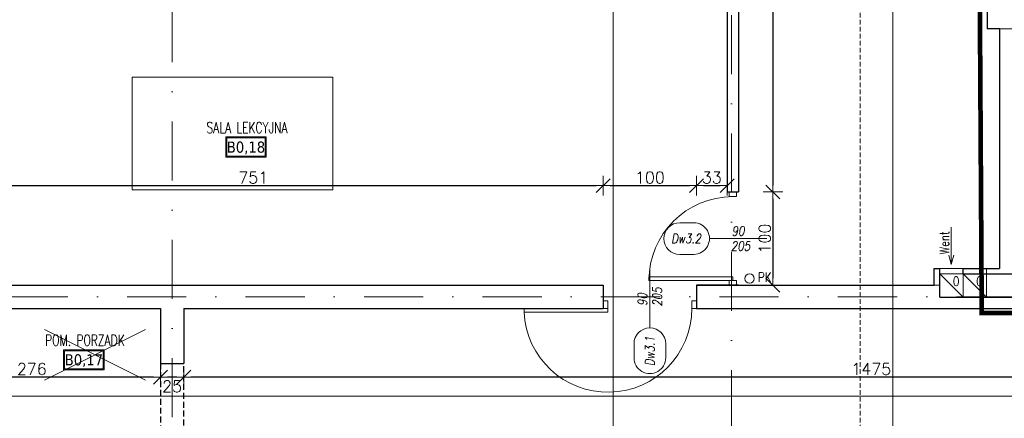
# Model space of a CAD drawing. Header units: millimetres. Extents: x 23192 to 177760, y -399809 to -79279.
# Tile 161 of 256: x 51829 to 52885, y -194770 to -194342. Entities that reach past the tile are written whole.
import ezdxf
from ezdxf.enums import TextEntityAlignment as Align

# ---------------------------------------------------------------- set-up
doc = ezdxf.new("R2010")
doc.units = ezdxf.units.MM
for name, pattern in [('CACHE', [9.525, 6.35, -3.175]), ('CARKOVANA', [7.5, 5, -2.5]), ('DASHDOT', [25.4, 12.7, -6.35, 0, -6.35]), ('STRICHLINIE', [0.75, 0.5, -0.25])]:
    doc.linetypes.add(name, pattern=pattern)
doc.layers.get('0').update_dxf_attribs({"lineweight": 0})
for name, color, linetype, lineweight in [('!! 0_ Istn-sciany', 3, 'Continuous', 30), ('!! 0_ Istn-widok', 1, 'Continuous', 15), ('!! 0_Istn-armatura', 6, 'Continuous', 9), ('!! 0_Istn-drzwi', 1, 'Continuous', 13), ('!! 0_Istn-went', 5, 'Continuous', 13), ('!! 0_Opis_pom', 9, 'Continuous', 13), ('!! 1_OPIS POM NOWE', 140, 'Continuous', 5), ('!! 1_PROJ Sciany', 2, 'Continuous', 40), ('!! 2_drzwi opis', 151, 'Continuous', 9), ('!! wymiary osi', 250, 'Continuous', 9), ('0-osie-liniA', 14, 'DASHDOT', 5)]:
    doc.layers.add(name, color=color, linetype=linetype, lineweight=lineweight)
doc.layers.add('!! 0_ramki', color=66, linetype='Continuous', lineweight=9, plot=False)
doc.layers.add('!! 1_PROJ przerywana', color=3, linetype='CACHE')
doc.layers.add('!! 1_Wyburzenia', color=252, linetype='CARKOVANA', lineweight=13, true_color=0x696969)
doc.styles.add('50', font='ROMANS.shx', dxfattribs={"width": 0.8, "height": 10})
doc.styles.add('ARCHETYP', font='romans.shx', dxfattribs={"height": 15})
doc.styles.add('ARIAL', font='tahoma.ttf')
doc.styles.add('TXT', font='simplex.shx')
doc.dimstyles.new('DIM50', dxfattribs={"dimscale": 5, "dimtxt": 2.5, "dimasz": 1.5, "dimexe": 0, "dimexo": 0, "dimgap": 0.5, "dimtad": 1, "dimdec": 4, "dimrnd": 0.5, "dimdsep": 46, "dimtxsty": 'TXT', "dimblk1": 'TICK1', "dimblk2": 'TICK1', "dimsah": 1, "dimcen": 0, "dimse1": 1, "dimse2": 1, "dimclrd": 1, "dimclre": 7, "dimclrt": 9, "dimadec": 0, "dimazin": 0, "dimtfac": 1, "dimtdec": 4, "dimtmove": 2, "dimatfit": 3, "dimldrblk": 'TICK1', "dimfxl": 1, "dimtolj": 1, "dimarcsym": 0})

# ---------------------------------------------------------------- blocks, each defined once
blk = doc.blocks.new('BLOK OSI')
at = {"layer": '0-osie-liniA', "ltscale": 5}
for points in [[(51992.21142, -199661.23318), (51992.21142, -193642.4104)], [(52592.21142, -193637.0088), (52592.21142, -199860.81919)], [(48639.25763, -194702.0883), (55442.2848, -194702.0883)]]:
    blk.add_lwpolyline(points, dxfattribs=at)
blk = doc.blocks.new('1_ok-opis')
blk.add_line((0, 111.6), (0, 50))
for points in [[(-17, 128.6), (-17, 143.6)], [(17, 128.6), (17, 143.6)]]:
    blk.add_lwpolyline(points)
for centre, start, end in [((0, 143.6), 0, 180), ((0, 128.6), 180, 0)]:
    blk.add_arc(centre, 17, start, end)
at = {"style": 'ARCHETYP'}
for tag, height, rotation, p in [('NR', 12, 90, (0, 136.9)), ('NR', 12, 270, (0, 136.9)), ('SZEROKOŚĆ', 10, 90, (-8, 78.3)), ('WYSOKOŚĆ', 10, 270, (-8, 78.3)), ('WYSOKOŚĆ', 10, 90, (8, 78.3)), ('SZEROKOŚĆ', 10, 270, (8, 78.3))]:
    blk.add_attdef(tag, text='', height=height, rotation=rotation, dxfattribs=at).set_placement(p, align=Align.MIDDLE)
blk = doc.blocks.new('TICK1')
at = {"color": 2}
blk.add_line((-1, -1), (1, 1), dxfattribs=at)
at = {"color": 0}
for p, q in [((0, 0), (-1, 0)), ((0, -1.4), (0, 1.4))]:
    blk.add_line(p, q, dxfattribs=at)
blk = doc.blocks.new('*D2423')
at = {"layer": '!! wymiary osi', "color": 1, "lineweight": -2, "transparency": 16777216}
blk.add_line((52636.8, -193999.1), (52636.8, -194519.1), dxfattribs=at)
at = {"layer": 'DEFPOINTS', "color": 0, "transparency": 16777216}
for p in [(52599.7, -193991.6), (52599.7, -194526.6), (52636.8, -194526.6)]:
    blk.add_point(p, dxfattribs=at)
at = {"layer": '!! wymiary osi', "color": 1, "lineweight": -2, "transparency": 16777216, "xscale": 7.5, "yscale": 7.5, "zscale": 7.5}
for p, rotation in [((52636.8, -193991.6), 90), ((52636.8, -194526.6), 270)]:
    blk.add_blockref('TICK1', p, dxfattribs=dict(at, rotation=rotation))
at = {"layer": '!! wymiary osi', "color": 9, "transparency": 16777216, "insert": (52628, -194259.1), "char_height": 12.5, "attachment_point": 5, "rotation": 90, "style": 'TXT'}
blk.add_mtext('\\A1;535', dxfattribs=at)
blk = doc.blocks.new('*D2424')
at = {"layer": '!! wymiary osi', "color": 1, "lineweight": -2, "transparency": 16777216}
blk.add_line((52636.8, -194534.1), (52636.8, -194619.1), dxfattribs=at)
at = {"layer": 'DEFPOINTS', "color": 0, "transparency": 16777216}
for p in [(52599.7, -194526.6), (52601, -194626.6), (52636.8, -194626.6)]:
    blk.add_point(p, dxfattribs=at)
at = {"layer": '!! wymiary osi', "color": 1, "lineweight": -2, "transparency": 16777216, "xscale": 7.5, "yscale": 7.5, "zscale": 7.5}
for p, rotation in [((52636.8, -194526.6), 90), ((52636.8, -194626.6), 270)]:
    blk.add_blockref('TICK1', p, dxfattribs=dict(at, rotation=rotation))
at = {"layer": '!! wymiary osi', "color": 9, "transparency": 16777216, "insert": (52628, -194576.6), "char_height": 12.5, "attachment_point": 5, "rotation": 90, "style": 'TXT'}
blk.add_mtext('\\A1;100', dxfattribs=at)
blk = doc.blocks.new('*D2605')
at = {"layer": '!! wymiary osi', "color": 1, "lineweight": -2, "transparency": 16777216}
blk.add_line((51711.2, -194519.8), (52447.2, -194519.8), dxfattribs=at)
at = {"layer": 'DEFPOINTS', "color": 0, "transparency": 16777216}
for p in [(52454.7, -194519.8), (51703.7, -194576.5), (52454.7, -194594.5)]:
    blk.add_point(p, dxfattribs=at)
at = {"layer": '!! wymiary osi', "color": 1, "lineweight": -2, "transparency": 16777216, "xscale": 7.5, "yscale": 7.5, "zscale": 7.5, "rotation": 180}
blk.add_blockref('TICK1', (51703.7, -194519.8), dxfattribs=at)
at = {"layer": '!! wymiary osi', "color": 1, "lineweight": -2, "transparency": 16777216, "xscale": 7.5, "yscale": 7.5, "zscale": 7.5}
blk.add_blockref('TICK1', (52454.7, -194519.8), dxfattribs=at)
at = {"layer": '!! wymiary osi', "color": 9, "transparency": 16777216, "insert": (52079.2, -194511.1), "char_height": 12.5, "attachment_point": 5, "style": 'TXT'}
blk.add_mtext('\\A1;751', dxfattribs=at)
blk = doc.blocks.new('*D2606')
at = {"layer": '!! wymiary osi', "color": 1, "lineweight": -2, "transparency": 16777216}
blk.add_line((52462.2, -194519.8), (52547.2, -194519.8), dxfattribs=at)
at = {"layer": 'DEFPOINTS', "color": 0, "transparency": 16777216}
for p in [(52554.7, -194519.8), (52454.7, -194594.5), (52554.7, -194594.5)]:
    blk.add_point(p, dxfattribs=at)
at = {"layer": '!! wymiary osi', "color": 1, "lineweight": -2, "transparency": 16777216, "xscale": 7.5, "yscale": 7.5, "zscale": 7.5, "rotation": 180}
blk.add_blockref('TICK1', (52454.7, -194519.8), dxfattribs=at)
at = {"layer": '!! wymiary osi', "color": 1, "lineweight": -2, "transparency": 16777216, "xscale": 7.5, "yscale": 7.5, "zscale": 7.5}
blk.add_blockref('TICK1', (52554.7, -194519.8), dxfattribs=at)
at = {"layer": '!! wymiary osi', "color": 9, "transparency": 16777216, "insert": (52504.7, -194511.1), "char_height": 12.5, "attachment_point": 5, "style": 'TXT'}
blk.add_mtext('\\A1;100', dxfattribs=at)
blk = doc.blocks.new('*D2607')
at = {"layer": '!! wymiary osi', "color": 1, "lineweight": -2, "transparency": 16777216}
blk.add_line((52562.2, -194519.8), (52580.2, -194519.8), dxfattribs=at)
at = {"layer": 'DEFPOINTS', "color": 0, "transparency": 16777216}
for p in [(52587.7, -194519.8), (52554.7, -194594.5), (52587.7, -194594.5)]:
    blk.add_point(p, dxfattribs=at)
at = {"layer": '!! wymiary osi', "color": 1, "lineweight": -2, "transparency": 16777216, "xscale": 7.5, "yscale": 7.5, "zscale": 7.5, "rotation": 180}
blk.add_blockref('TICK1', (52554.7, -194519.8), dxfattribs=at)
at = {"layer": '!! wymiary osi', "color": 1, "lineweight": -2, "transparency": 16777216, "xscale": 7.5, "yscale": 7.5, "zscale": 7.5}
blk.add_blockref('TICK1', (52587.7, -194519.8), dxfattribs=at)
at = {"layer": '!! wymiary osi', "color": 9, "transparency": 16777216, "insert": (52571.2, -194511.1), "char_height": 12.5, "attachment_point": 5, "style": 'TXT'}
blk.add_mtext('\\A1;33', dxfattribs=at)
blk = doc.blocks.new('*D2609')
at = {"layer": '!! wymiary osi', "color": 1, "lineweight": -2, "transparency": 16777216}
blk.add_line((53472.2, -194725.3), (52012.2, -194725.3), dxfattribs=at)
at = {"layer": 'DEFPOINTS', "color": 0, "transparency": 16777216}
for p in [(52004.7, -194725.3), (52004.7, -194767.6), (53479.7, -194767.6)]:
    blk.add_point(p, dxfattribs=at)
at = {"layer": '!! wymiary osi', "color": 1, "lineweight": -2, "transparency": 16777216, "xscale": 7.5, "yscale": 7.5, "zscale": 7.5, "rotation": 180}
blk.add_blockref('TICK1', (52004.7, -194725.3), dxfattribs=at)
at = {"layer": '!! wymiary osi', "color": 1, "lineweight": -2, "transparency": 16777216, "xscale": 7.5, "yscale": 7.5, "zscale": 7.5}
blk.add_blockref('TICK1', (53479.7, -194725.3), dxfattribs=at)
at = {"layer": '!! wymiary osi', "color": 9, "transparency": 16777216, "insert": (52742.2, -194716.6), "char_height": 12.5, "attachment_point": 5, "style": 'TXT'}
blk.add_mtext('\\A1;1475', dxfattribs=at)
blk = doc.blocks.new('*D2610')
at = {"layer": '!! wymiary osi', "color": 1, "lineweight": -2, "transparency": 16777216}
blk.add_line((51997.2, -194725.3), (51987.2, -194725.3), dxfattribs=at)
at = {"layer": 'DEFPOINTS', "color": 0, "transparency": 16777216}
for p in [(51979.7, -194710.6), (51979.7, -194725.3), (52004.7, -194767.6)]:
    blk.add_point(p, dxfattribs=at)
at = {"layer": '!! wymiary osi', "color": 1, "lineweight": -2, "transparency": 16777216, "xscale": 7.5, "yscale": 7.5, "zscale": 7.5, "rotation": 180}
blk.add_blockref('TICK1', (51979.7, -194725.3), dxfattribs=at)
at = {"layer": '!! wymiary osi', "color": 1, "lineweight": -2, "transparency": 16777216, "xscale": 7.5, "yscale": 7.5, "zscale": 7.5}
blk.add_blockref('TICK1', (52004.7, -194725.3), dxfattribs=at)
at = {"layer": '!! wymiary osi', "color": 9, "transparency": 16777216, "insert": (51992.2, -194735.3), "char_height": 12.5, "attachment_point": 5, "style": 'TXT'}
blk.add_mtext('\\A1;25', dxfattribs=at)
blk = doc.blocks.new('*D2611')
at = {"layer": '!! wymiary osi', "color": 1, "lineweight": -2, "transparency": 16777216}
blk.add_line((51972.2, -194725.3), (51711.2, -194725.3), dxfattribs=at)
at = {"layer": 'DEFPOINTS', "color": 0, "transparency": 16777216}
for p in [(51979.7, -194710.6), (51703.7, -194721.1), (51703.7, -194725.3)]:
    blk.add_point(p, dxfattribs=at)
at = {"layer": '!! wymiary osi', "color": 1, "lineweight": -2, "transparency": 16777216, "xscale": 7.5, "yscale": 7.5, "zscale": 7.5, "rotation": 180}
blk.add_blockref('TICK1', (51703.7, -194725.3), dxfattribs=at)
at = {"layer": '!! wymiary osi', "color": 1, "lineweight": -2, "transparency": 16777216, "xscale": 7.5, "yscale": 7.5, "zscale": 7.5}
blk.add_blockref('TICK1', (51979.7, -194725.3), dxfattribs=at)
at = {"layer": '!! wymiary osi', "color": 9, "transparency": 16777216, "insert": (51841.7, -194716.6), "char_height": 12.5, "attachment_point": 5, "style": 'TXT'}
blk.add_mtext('\\A1;276', dxfattribs=at)
blk = doc.blocks.new('oznaczenie przekroi')
at = {"layer": '!! 1_Wyburzenia'}
blk.add_lwpolyline([(88789.9, -193651.7), (88789.9, -199799.7)], dxfattribs=at)

msp = doc.modelspace()

# ---------------------------------------------------------------- linework, layer by layer
at = {"layer": '!! 0_ Istn-sciany'}
for points in [[(52587.71142, -193991.5883), (52587.71142, -194526.5883)], [(52599.71142, -193991.5883), (52599.71142, -194526.5883)], [(52866.71142, -193991.5883), (52866.71142, -194351.5883)], [(52879.71142, -194351.5883), (52866.71142, -194351.5883)], [(52879.71142, -194351.5883), (52879.71142, -194608.5883)], [(52587.71142, -194526.5883), (52599.71142, -194526.5883)], [(52809.71142, -194626.5883), (52809.71142, -194608.5883)], [(52809.71142, -194608.5883), (52815.71142, -194608.5883)], [(52815.71142, -194639.5883), (52815.71142, -194608.5883)], [(52840.71142, -194608.5883), (52879.71142, -194608.5883)], [(52840.71142, -194614.5883), (52840.71142, -194608.5883)], [(52840.71142, -194614.5883), (52865.71142, -194614.5883)], [(52865.71142, -194614.5883), (52904.71142, -194614.5883)], [(51773.71142, -194626.5883), (52454.71142, -194626.5883)], [(52454.71142, -194626.5883), (52454.71142, -194651.5883)], [(52554.71142, -194626.5883), (52587.71142, -194626.5883)], [(52599.71142, -194626.5883), (52554.71142, -194626.5883)], [(52554.71142, -194626.5883), (52809.71142, -194626.5883)], [(52554.71142, -194626.5883), (52554.71142, -194651.5883)], [(52815.71142, -194639.5883), (52865.71142, -194639.5883)], [(52865.71142, -194639.5883), (53364.71142, -194639.5883)], [(51767.71142, -194651.5883), (51979.71142, -194651.5883)], [(51979.71142, -194651.5883), (51979.71142, -194710.5883)], [(52004.71142, -194651.5883), (52454.71142, -194651.5883)], [(52004.71142, -194651.5883), (52004.71142, -194710.5883)], [(52554.71142, -194651.5883), (53364.71142, -194651.5883)], [(51979.71142, -194710.5883), (52004.71142, -194710.5883)]]:
    msp.add_lwpolyline(points, dxfattribs=at)
at = {"layer": '!! 0_ Istn-widok'}
for points in [[(52904.71142, -194351.5883), (52879.71142, -194351.5883)], [(52865.71142, -194614.5883), (52865.71142, -194608.5883)], [(52587.71142, -194626.5883), (52599.71142, -194626.5883)], [(52809.71142, -194626.5883), (52815.71142, -194626.5883)]]:
    msp.add_lwpolyline(points, dxfattribs=at)
at = {"layer": '!! 0_Istn-armatura'}
msp.add_circle((52611.71142, -194619.5883), 5, dxfattribs=at)
at = {"layer": '!! 0_Istn-drzwi'}
for points in [[(52597.71142, -194531.5883), (52597.71142, -194526.5883), (52589.71142, -194526.5883), (52589.71142, -194531.5883)], [(52503.71142, -194617.5883), (52593.71142, -194617.5883), (52593.71142, -194621.5883), (52503.71142, -194621.5883)], [(52597.71142, -194621.5883), (52597.71142, -194626.5883), (52589.71142, -194626.5883), (52589.71142, -194621.5883)], [(52459.71142, -194643.5883), (52454.71142, -194643.5883), (52454.71142, -194651.5883), (52459.71142, -194651.5883)], [(52549.71142, -194643.5883), (52554.71142, -194643.5883), (52554.71142, -194651.5883), (52549.71142, -194651.5883)], [(52369.71142, -194655.5883), (52459.71142, -194655.5883), (52459.71142, -194651.5883), (52369.71142, -194651.5883)]]:
    msp.add_lwpolyline(points, close=True, dxfattribs=at)
for points in [[(52618.71142, -194576.5883), (52568.71142, -194576.5883)], [(52504.71142, -194622.5883), (52504.71142, -194672.5883)]]:
    msp.add_lwpolyline(points, dxfattribs=at)
for centre, start, end in [((52593.71142, -194621.5883), 90.00000004, 180.00000004), ((52459.71142, -194651.5883), 182.54731818, 359.99999996)]:
    msp.add_arc(centre, 90, start, end, dxfattribs=at)
at = {"layer": '!! 0_Istn-went'}
for points in [[(52827.964, -194564.36529), (52827.964, -194604.41181)], [(52827.964, -194604.41181), (52825.2845, -194594.41181)], [(52827.964, -194604.41181), (52830.64349, -194594.41181)], [(52815.71142, -194608.5883), (52840.71142, -194608.5883)], [(52815.71142, -194614.5883), (52840.71142, -194639.5883)], [(52840.71142, -194614.5883), (52865.71142, -194639.5883)]]:
    msp.add_lwpolyline(points, dxfattribs=at)
for points in [[(52815.71142, -194639.5883), (52840.71142, -194639.5883), (52840.71142, -194614.5883), (52815.71142, -194614.5883)], [(52840.71142, -194639.5883), (52865.71142, -194639.5883), (52865.71142, -194614.5883), (52840.71142, -194614.5883)]]:
    msp.add_lwpolyline(points, close=True, dxfattribs=at)
at = {"layer": '!! 0_Opis_pom', "ltscale": 0.7}
for points in [[(52049.67815, -194489.28179), (52093.19815, -194489.28179), (52093.19815, -194467.52179), (52049.67815, -194467.52179)], [(52050.76615, -194488.19379), (52092.11015, -194488.19379), (52092.11015, -194468.60979), (52050.76615, -194468.60979)], [(51875.82569, -194717.65195), (51919.34569, -194717.65195), (51919.34569, -194695.89195), (51875.82569, -194695.89195)], [(51876.91369, -194716.56395), (51918.25769, -194716.56395), (51918.25769, -194696.97995), (51876.91369, -194696.97995)]]:
    msp.add_lwpolyline(points, close=True, dxfattribs=at)
at = {"layer": '!! 0_ramki'}
for points in [[(48565.42916, -193282.57641), (52765.42916, -193282.57641), (52765.42916, -196252.57641), (48565.42916, -196252.57641)], [(52465.42916, -193282.57641), (56665.42916, -193282.57641), (56665.42916, -196252.57641), (52465.42916, -196252.57641)], [(51949.35762, -194403.39652), (52164.66753, -194403.39652), (52164.66753, -194524.13879), (51949.35762, -194524.13879)], [(51280.42916, -198945.67237), (51280.42916, -194745.67237), (54250.42916, -194745.67237), (54250.42916, -198945.67237)]]:
    msp.add_lwpolyline(points, close=True, dxfattribs=at)
at = {"layer": '!! 1_OPIS POM NOWE'}
for points in [[(51855.16135, -194728.65302), (51963.53129, -194674.14106)], [(51963.53129, -194728.65302), (51855.16135, -194674.14106)]]:
    msp.add_lwpolyline(points, dxfattribs=at)
at = {"layer": '!! 1_PROJ przerywana'}
for points in [[(51979.71142, -194710.5883), (51979.71142, -194910.5883)], [(52004.71142, -194910.5883), (52004.71142, -194710.5883)]]:
    msp.add_lwpolyline(points, dxfattribs=at)
at = {"layer": '!! 1_PROJ Sciany', "color": 92, "linetype": 'STRICHLINIE', "ltscale": 25, "true_color": 0x00c200, "const_width": 5}
msp.add_lwpolyline([(52004.71142, -195582.5883), (53173.71142, -195582.5883), (53173.71142, -195567.04591), (54961.71142, -195569.58121), (54961.71142, -194921.5883), (54974.71142, -194921.5883), (54974.71142, -194356.5883), (54755.71142, -194356.5883), (54755.71142, -194956.5883), (53237.71142, -194956.5883), (53237.71142, -194656.5883), (52860.74164, -194656.5883), (52856.74164, -193996.5883), (51721.71142, -193996.5883), (51721.71142, -194956.5883), (51366.71142, -194956.5883), (51366.71142, -195088.5883), (51108.71142, -195088.5883), (51108.71142, -195582.5883)], close=True, dxfattribs=at)

# ---------------------------------------------------------------- block references
at = {"layer": '!! 1_Wyburzenia'}
msp.add_blockref('oznaczenie przekroi', (-36059.54271, 0), dxfattribs=at)
at = {"layer": '!! 2_drzwi opis'}
ref = msp.add_blockref('1_ok-opis', (52680.32267, -194576.5883), dxfattribs=dict(at, rotation=90.00000361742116))
ref.add_attrib('WYSOKOŚĆ', '90 ', dxfattribs={"layer": '0', "height": 10, "rotation": 0.00000362, "style": '50', "oblique": 10, "width": 0.8}).set_placement((52602.03182, -194568.5883), align=Align.MIDDLE)
ref.add_attrib('SZEROKOŚĆ', '205', dxfattribs={"layer": '0', "height": 10, "rotation": 0.00000362, "style": '50', "oblique": 10, "width": 0.8}).set_placement((52602.03182, -194584.5883), align=Align.MIDDLE)
ref.add_attrib('NR', 'Dw3.2', dxfattribs={"layer": '0', "height": 10, "rotation": 0.00000362, "style": '50', "oblique": 10, "width": 0.8}).set_placement((52543.69022, -194576.5883), align=Align.MIDDLE)
ref = msp.add_blockref('1_ok-opis', (52504.71142, -194560.97706), dxfattribs=dict(at, rotation=180.0000036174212))
ref.add_attrib('WYSOKOŚĆ', '90 ', dxfattribs={"layer": '0', "height": 10, "rotation": 90.00000362, "style": '50', "oblique": 10, "width": 0.8}).set_placement((52496.71142, -194639.26791), align=Align.MIDDLE)
ref.add_attrib('SZEROKOŚĆ', '205', dxfattribs={"layer": '0', "height": 10, "rotation": 90.00000362, "style": '50', "oblique": 10, "width": 0.8}).set_placement((52512.71142, -194639.26791), align=Align.MIDDLE)
ref.add_attrib('NR', 'Dw3.1', dxfattribs={"layer": '0', "height": 10, "rotation": 90.00000362, "style": '50', "oblique": 10, "width": 0.8}).set_placement((52504.71143, -194697.60951), align=Align.MIDDLE)
at = {"layer": '!! wymiary osi'}
msp.add_blockref('BLOK OSI', (0, 63), dxfattribs=at)

# ---------------------------------------------------------------- texts
at = {"layer": '!! 0_Istn-armatura', "style": 'ARCHETYP', "width": 0.8}
msp.add_text('PK', height=10, rotation=0.00000004, dxfattribs=at).set_placement((52620.77118, -194623.05))
at = {"layer": '!! 0_Istn-went', "style": 'ARCHETYP', "width": 0.8}
for s, rotation, p in [('Went', 89.99999996, (52825.63377, -194593.74206)), ('0', 0.00000004, (52829.87286, -194627.41077)), ('0', 0.00000004, (52854.87286, -194627.41077))]:
    msp.add_text(s, height=10, rotation=rotation, dxfattribs=at).set_placement(p)
at = {"layer": '!! 0_Opis_pom', "ltscale": 0.7, "style": 'TXT', "width": 0.7}
for s, p in [('SALA LEKCYJNA', (52072.55329, -194463.47548)), ('POM. PORZADK', (51898.70083, -194691.84564))]:
    msp.add_text(s, height=12, dxfattribs=at).set_placement(p, align=Align.CENTER)
at = {"layer": '!! 0_Opis_pom', "ltscale": 0.7, "style": 'ARIAL'}
for tag, p in [('B0,18', (52071.43815, -194478.40179)), ('B0,17', (51897.58569, -194706.77195))]:
    msp.add_attdef(tag, text='', height=11.968, dxfattribs=at).set_placement(p, align=Align.MIDDLE_CENTER)

# ---------------------------------------------------------------- dimensions: what is measured, and where the dimension line sits
at = {"layer": '!! wymiary osi'}
for base, p1, p2, picture, middle in [((52636.75858, -194526.5883), (52599.71142, -193991.5883), (52599.71142, -194526.5883), '*D2423', (52628.00858, -194259.0883)), ((52636.75858, -194626.5883), (52599.71142, -194526.5883), (52601.00575, -194626.5883), '*D2424', (52628.00858, -194576.5883))]:
    dim = msp.add_linear_dim(base=base, p1=p1, p2=p2, angle=90, dimstyle='DIM50', dxfattribs=at)
    dim.commit()
    dim.dimension.update_dxf_attribs({"geometry": picture, "text_midpoint": middle})
for base, p1, p2, picture, middle in [((52454.71142, -194519.8065), (51703.71142, -194576.5469), (52454.71142, -194594.5469), '*D2605', (52079.21142, -194511.0565)), ((52554.71142, -194519.8065), (52454.71142, -194594.5469), (52554.71142, -194594.5469), '*D2606', (52504.71142, -194511.0565)), ((52587.71142, -194519.8065), (52554.71142, -194594.5469), (52587.71142, -194594.5469), '*D2607', (52571.21142, -194511.0565)), ((51703.71142, -194725.30054), (51979.71142, -194710.5883), (51703.71142, -194721.0883), '*D2611', (51841.71142, -194716.55054)), ((51979.71142, -194725.30054), (52004.71142, -194767.5883), (51979.71142, -194710.5883), '*D2610', (51992.21142, -194735.30054)), ((52004.71142, -194725.30054), (53479.71142, -194767.5883), (52004.71142, -194767.5883), '*D2609', (52742.21142, -194716.55054))]:
    dim = msp.add_linear_dim(base=base, p1=p1, p2=p2, dimstyle='DIM50', dxfattribs=at)
    dim.commit()
    dim.dimension.update_dxf_attribs({"geometry": picture, "text_midpoint": middle})

doc.saveas('drawing.dxf')
